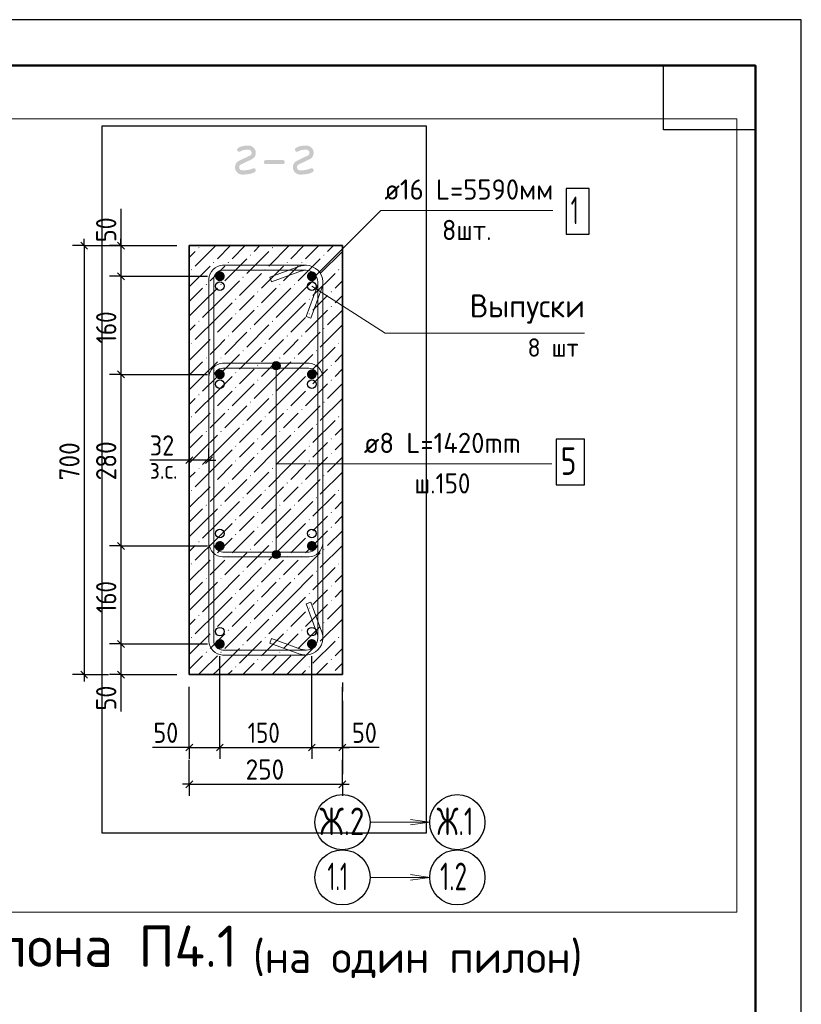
# Model space of a CAD drawing. Header units: millimetres. Extents: x 0 to 50400, y 0 to 35652.
# Tile 10 of 10: x 40195 to 50400, y 22786 to 35640. Entities that reach past the tile are written whole.
import ezdxf

# ---------------------------------------------------------------- set-up
doc = ezdxf.new("R2010")
doc.units = ezdxf.units.MM
doc.linetypes.add('______2', pattern=[324, 240, -84])
doc.linetypes.add('______5', pattern=[1320, 960, -120, 120, -120])
for name, color, linetype, lineweight in [('Standard', 7, 'Continuous', 25), ('ЖБ Пилон', 7, 'Continuous', 35), ('Заголовок чертежа', 7, 'Continuous', 25), ('Позиционная метка диаметр_ шаг', 7, 'Continuous', 13), ('Позиционная метка линия выноска', 7, 'Continuous', 13), ('Размерная линия_ общее', 7, 'Continuous', 13)]:
    doc.layers.add(name, color=color, linetype=linetype, lineweight=lineweight)
for name, color, linetype, true_color in [('Оси', 7, '______5', 0x656565), ('Стена фоновая арматура Х1', 7, '______2', 0xa0a0a0), ('Стена Хомут', 7, '______2', 0xa0a0a0)]:
    doc.layers.add(name, color=color, linetype=linetype, true_color=true_color)
doc.layers.add('Размерная выноска', color=7, linetype='Continuous')
doc.styles.add('ISOCPEUR', font='txt')

msp = doc.modelspace()

# ---------------------------------------------------------------- hatches: boundary and pattern name
at = {"layer": 'ЖБ Пилон', "linetype": 'Continuous', "lineweight": 18, "transparency": 33554687}
for points in [[(42536, 32655), (42528, 32663), (42536, 32671), (42543, 32663)], [(43496, 32655), (43488, 32663), (43496, 32671), (43503, 32663)], [(43208, 32559), (43200, 32567), (43208, 32575), (43215, 32567)], [(44168, 32559), (44160, 32567), (44168, 32575), (44175, 32567)], [(42728, 32463), (42720, 32471), (42728, 32479), (42735, 32471)], [(42920, 32463), (42912, 32471), (42920, 32479), (42927, 32471)], [(43688, 32463), (43680, 32471), (43688, 32479), (43695, 32471)], [(43880, 32463), (43872, 32471), (43880, 32479), (43887, 32471)], [(42440, 32367), (42432, 32375), (42440, 32383), (42447, 32375)], [(43112, 32271), (43104, 32279), (43112, 32287), (43119, 32279)], [(43400, 32367), (43392, 32375), (43400, 32383), (43407, 32375)], [(44072, 32271), (44064, 32279), (44072, 32287), (44079, 32279)], [(44360, 32367), (44352, 32375), (44360, 32383), (44367, 32375)], [(42632, 32175), (42624, 32183), (42632, 32191), (42639, 32183)], [(42824, 32175), (42816, 32183), (42824, 32191), (42831, 32183)], [(43592, 32175), (43584, 32183), (43592, 32191), (43599, 32183)], [(43784, 32175), (43776, 32183), (43784, 32191), (43791, 32183)], [(43304, 32079), (43296, 32087), (43304, 32095), (43311, 32087)], [(44264, 32079), (44256, 32087), (44264, 32095), (44271, 32087)], [(43016, 31983), (43008, 31991), (43016, 31999), (43023, 31991)], [(43304, 31887), (43296, 31895), (43304, 31903), (43311, 31895)], [(43976, 31983), (43968, 31991), (43976, 31999), (43983, 31991)], [(44264, 31887), (44256, 31895), (44264, 31903), (44271, 31895)], [(43016, 31791), (43008, 31799), (43016, 31807), (43023, 31799)], [(43976, 31791), (43968, 31799), (43976, 31807), (43983, 31799)], [(42536, 31695), (42528, 31703), (42536, 31711), (42543, 31703)], [(43496, 31695), (43488, 31703), (43496, 31711), (43503, 31703)], [(42728, 31503), (42720, 31511), (42728, 31519), (42735, 31511)], [(42920, 31503), (42912, 31511), (42920, 31519), (42927, 31511)], [(43208, 31599), (43200, 31607), (43208, 31615), (43215, 31607)], [(43688, 31503), (43680, 31511), (43688, 31519), (43695, 31511)], [(43880, 31503), (43872, 31511), (43880, 31519), (43887, 31511)], [(44168, 31599), (44160, 31607), (44168, 31615), (44175, 31607)], [(42440, 31407), (42432, 31415), (42440, 31423), (42447, 31415)], [(43400, 31407), (43392, 31415), (43400, 31423), (43407, 31415)], [(44360, 31407), (44352, 31415), (44360, 31423), (44367, 31415)], [(43112, 31311), (43104, 31319), (43112, 31327), (43119, 31319)], [(44072, 31311), (44064, 31319), (44072, 31327), (44079, 31319)], [(42632, 31215), (42624, 31223), (42632, 31231), (42639, 31223)], [(42824, 31215), (42816, 31223), (42824, 31231), (42831, 31223)], [(43304, 31119), (43296, 31127), (43304, 31135), (43311, 31127)], [(43592, 31215), (43584, 31223), (43592, 31231), (43599, 31223)], [(43784, 31215), (43776, 31223), (43784, 31231), (43791, 31223)], [(44264, 31119), (44256, 31127), (44264, 31135), (44271, 31127)], [(43016, 31023), (43008, 31031), (43016, 31039), (43023, 31031)], [(43976, 31023), (43968, 31031), (43976, 31039), (43983, 31031)], [(43304, 30927), (43296, 30935), (43304, 30943), (43311, 30935)], [(44264, 30927), (44256, 30935), (44264, 30943), (44271, 30935)], [(42536, 30735), (42528, 30743), (42536, 30751), (42543, 30743)], [(43016, 30831), (43008, 30839), (43016, 30847), (43023, 30839)], [(43496, 30735), (43488, 30743), (43496, 30751), (43503, 30743)], [(43976, 30831), (43968, 30839), (43976, 30847), (43983, 30839)], [(43208, 30639), (43200, 30647), (43208, 30655), (43215, 30647)], [(44168, 30639), (44160, 30647), (44168, 30655), (44175, 30647)], [(42728, 30543), (42720, 30551), (42728, 30559), (42735, 30551)], [(42920, 30543), (42912, 30551), (42920, 30559), (42927, 30551)], [(43688, 30543), (43680, 30551), (43688, 30559), (43695, 30551)], [(43880, 30543), (43872, 30551), (43880, 30559), (43887, 30551)], [(42440, 30447), (42432, 30455), (42440, 30463), (42447, 30455)], [(43112, 30351), (43104, 30359), (43112, 30367), (43119, 30359)], [(43400, 30447), (43392, 30455), (43400, 30463), (43407, 30455)], [(44072, 30351), (44064, 30359), (44072, 30367), (44079, 30359)], [(44360, 30447), (44352, 30455), (44360, 30463), (44367, 30455)], [(42632, 30255), (42624, 30263), (42632, 30271), (42639, 30263)], [(42824, 30255), (42816, 30263), (42824, 30271), (42831, 30263)], [(43592, 30255), (43584, 30263), (43592, 30271), (43599, 30263)], [(43784, 30255), (43776, 30263), (43784, 30271), (43791, 30263)], [(43016, 30063), (43008, 30071), (43016, 30079), (43023, 30071)], [(43304, 30159), (43296, 30167), (43304, 30175), (43311, 30167)], [(43976, 30063), (43968, 30071), (43976, 30079), (43983, 30071)], [(44264, 30159), (44256, 30167), (44264, 30175), (44271, 30167)], [(43304, 29967), (43296, 29975), (43304, 29983), (43311, 29975)], [(44264, 29967), (44256, 29975), (44264, 29983), (44271, 29975)], [(43016, 29871), (43008, 29879), (43016, 29887), (43023, 29879)], [(43976, 29871), (43968, 29879), (43976, 29887), (43983, 29879)], [(42536, 29775), (42528, 29783), (42536, 29791), (42543, 29783)], [(43208, 29679), (43200, 29687), (43208, 29695), (43215, 29687)], [(43496, 29775), (43488, 29783), (43496, 29791), (43503, 29783)], [(44168, 29679), (44160, 29687), (44168, 29695), (44175, 29687)], [(42728, 29583), (42720, 29591), (42728, 29599), (42735, 29591)], [(42920, 29583), (42912, 29591), (42920, 29599), (42927, 29591)], [(43688, 29583), (43680, 29591), (43688, 29599), (43695, 29591)], [(43880, 29583), (43872, 29591), (43880, 29599), (43887, 29591)], [(42440, 29487), (42432, 29495), (42440, 29503), (42447, 29495)], [(43400, 29487), (43392, 29495), (43400, 29503), (43407, 29495)], [(44360, 29487), (44352, 29495), (44360, 29503), (44367, 29495)], [(42632, 29295), (42624, 29303), (42632, 29311), (42639, 29303)], [(42824, 29295), (42816, 29303), (42824, 29311), (42831, 29303)], [(43112, 29391), (43104, 29399), (43112, 29407), (43119, 29399)], [(43592, 29295), (43584, 29303), (43592, 29311), (43599, 29303)], [(43784, 29295), (43776, 29303), (43784, 29311), (43791, 29303)], [(44072, 29391), (44064, 29399), (44072, 29407), (44079, 29399)], [(43304, 29199), (43296, 29207), (43304, 29215), (43311, 29207)], [(44264, 29199), (44256, 29207), (44264, 29215), (44271, 29207)], [(43016, 29103), (43008, 29111), (43016, 29119), (43023, 29111)], [(43976, 29103), (43968, 29111), (43976, 29119), (43983, 29111)], [(43016, 28911), (43008, 28919), (43016, 28927), (43023, 28919)], [(43304, 29007), (43296, 29015), (43304, 29023), (43311, 29015)], [(43976, 28911), (43968, 28919), (43976, 28927), (43983, 28919)], [(44264, 29007), (44256, 29015), (44264, 29023), (44271, 29015)], [(42536, 28815), (42528, 28823), (42536, 28831), (42543, 28823)], [(43496, 28815), (43488, 28823), (43496, 28831), (43503, 28823)], [(43208, 28719), (43200, 28727), (43208, 28735), (43215, 28727)], [(44168, 28719), (44160, 28727), (44168, 28735), (44175, 28727)], [(42440, 28527), (42432, 28535), (42440, 28543), (42447, 28535)], [(42728, 28623), (42720, 28631), (42728, 28639), (42735, 28631)], [(42920, 28623), (42912, 28631), (42920, 28639), (42927, 28631)], [(43400, 28527), (43392, 28535), (43400, 28543), (43407, 28535)], [(43688, 28623), (43680, 28631), (43688, 28639), (43695, 28631)], [(43880, 28623), (43872, 28631), (43880, 28639), (43887, 28631)], [(44360, 28527), (44352, 28535), (44360, 28543), (44367, 28535)], [(43112, 28431), (43104, 28439), (43112, 28447), (43119, 28439)], [(44072, 28431), (44064, 28439), (44072, 28447), (44079, 28439)], [(42632, 28335), (42624, 28343), (42632, 28351), (42639, 28343)], [(42824, 28335), (42816, 28343), (42824, 28351), (42831, 28343)], [(43592, 28335), (43584, 28343), (43592, 28351), (43599, 28343)], [(43784, 28335), (43776, 28343), (43784, 28351), (43791, 28343)], [(43016, 28143), (43008, 28151), (43016, 28159), (43023, 28151)], [(43304, 28239), (43296, 28247), (43304, 28255), (43311, 28247)], [(43976, 28143), (43968, 28151), (43976, 28159), (43983, 28151)], [(44264, 28239), (44256, 28247), (44264, 28255), (44271, 28247)], [(43304, 28047), (43296, 28055), (43304, 28063), (43311, 28055)], [(44264, 28047), (44256, 28055), (44264, 28063), (44271, 28055)], [(43016, 27951), (43008, 27959), (43016, 27967), (43023, 27959)], [(43976, 27951), (43968, 27959), (43976, 27967), (43983, 27959)], [(42536, 27855), (42528, 27863), (42536, 27871), (42543, 27863)], [(43208, 27759), (43200, 27767), (43208, 27775), (43215, 27767)], [(43496, 27855), (43488, 27863), (43496, 27871), (43503, 27863)], [(44168, 27759), (44160, 27767), (44168, 27775), (44175, 27767)], [(42728, 27663), (42720, 27671), (42728, 27679), (42735, 27671)], [(42920, 27663), (42912, 27671), (42920, 27679), (42927, 27671)], [(43688, 27663), (43680, 27671), (43688, 27679), (43695, 27671)], [(43880, 27663), (43872, 27671), (43880, 27679), (43887, 27671)], [(42440, 27567), (42432, 27575), (42440, 27583), (42447, 27575)], [(43400, 27567), (43392, 27575), (43400, 27583), (43407, 27575)], [(44360, 27567), (44352, 27575), (44360, 27583), (44367, 27575)], [(42632, 27375), (42624, 27383), (42632, 27391), (42639, 27383)], [(42824, 27375), (42816, 27383), (42824, 27391), (42831, 27383)], [(43112, 27471), (43104, 27479), (43112, 27487), (43119, 27479)], [(43592, 27375), (43584, 27383), (43592, 27391), (43599, 27383)], [(43784, 27375), (43776, 27383), (43784, 27391), (43791, 27383)], [(44072, 27471), (44064, 27479), (44072, 27487), (44079, 27479)], [(43304, 27279), (43296, 27287), (43304, 27295), (43311, 27287)], [(44264, 27279), (44256, 27287), (44264, 27295), (44271, 27287)], [(43016, 27183), (43008, 27191), (43016, 27199), (43023, 27191)], [(43976, 27183), (43968, 27191), (43976, 27199), (43983, 27191)], [(43300, 27090), (43296, 27095), (43304, 27103), (43311, 27095), (43307, 27090)], [(44260, 27090), (44256, 27095), (44264, 27103), (44271, 27095), (44267, 27090)]]:
    msp.add_hatch(color=7, dxfattribs=at).paths.add_polyline_path(points, flags=16)
at = {"layer": 'Заголовок чертежа', "linetype": 'Continuous', "lineweight": 50, "transparency": 33554687}
for points in [[(43250, 33700), (43254, 33700), (43256, 33700), (43259, 33699), (43262, 33698), (43264, 33698), (43267, 33696), (43269, 33695), (43270, 33693), (43272, 33692), (43273, 33690), (43275, 33687), (43275, 33685), (43276, 33682), (43277, 33679), (43277, 33676), (43277, 33673), (43277, 33669), (43276, 33666), (43275, 33662), (43273, 33659), (43271, 33656), (43269, 33654), (43266, 33651), (43262, 33649), (43256, 33645), (43248, 33642), (43241, 33639), (43232, 33636), (43224, 33633), (43215, 33631), (43206, 33628), (43196, 33626), (43186, 33625), (43175, 33623), (43164, 33622), (43152, 33621), (43141, 33620), (43128, 33619), (43115, 33619), (43102, 33619), (43092, 33619), (43083, 33621), (43074, 33622), (43065, 33626), (43057, 33629), (43049, 33634), (43042, 33640), (43035, 33647), (43028, 33653), (43023, 33661), (43018, 33669), (43014, 33677), (43011, 33685), (43009, 33694), (43007, 33704), (43007, 33713), (43007, 33721), (43008, 33728), (43009, 33735), (43011, 33741), (43012, 33747), (43015, 33753), (43017, 33759), (43021, 33764), (43024, 33770), (43028, 33774), (43033, 33779), (43038, 33784), (43043, 33788), (43049, 33792), (43054, 33795), (43061, 33799), (43201, 33866), (43207, 33869), (43211, 33872), (43215, 33876), (43218, 33880), (43220, 33885), (43222, 33890), (43223, 33896), (43223, 33902), (43223, 33906), (43222, 33910), (43222, 33914), (43220, 33918), (43219, 33921), (43216, 33924), (43214, 33928), (43211, 33931), (43208, 33934), (43205, 33936), (43202, 33938), (43198, 33940), (43195, 33941), (43191, 33942), (43187, 33943), (43183, 33943), (43171, 33943), (43161, 33942), (43151, 33942), (43142, 33941), (43134, 33940), (43127, 33939), (43120, 33938), (43114, 33937), (43110, 33936), (43105, 33934), (43100, 33932), (43095, 33930), (43090, 33928), (43085, 33925), (43079, 33922), (43074, 33919), (43071, 33917), (43068, 33916), (43065, 33916), (43061, 33916), (43059, 33916), (43056, 33916), (43054, 33917), (43051, 33918), (43049, 33919), (43047, 33920), (43044, 33922), (43042, 33924), (43040, 33926), (43039, 33928), (43037, 33930), (43036, 33933), (43035, 33935), (43035, 33937), (43034, 33940), (43034, 33943), (43034, 33946), (43035, 33950), (43036, 33953), (43038, 33956), (43040, 33959), (43042, 33961), (43045, 33964), (43049, 33966), (43054, 33970), (43061, 33973), (43068, 33977), (43075, 33980), (43082, 33982), (43090, 33985), (43097, 33987), (43106, 33989), (43114, 33991), (43123, 33992), (43132, 33994), (43142, 33995), (43151, 33996), (43162, 33996), (43172, 33997), (43183, 33997), (43192, 33997), (43202, 33995), (43211, 33993), (43219, 33990), (43227, 33986), (43235, 33981), (43243, 33976), (43250, 33969), (43256, 33962), (43262, 33955), (43267, 33947), (43270, 33939), (43274, 33930), (43275, 33921), (43277, 33912), (43277, 33902), (43277, 33895), (43276, 33888), (43275, 33881), (43274, 33875), (43272, 33868), (43269, 33862), (43267, 33857), (43264, 33851), (43260, 33846), (43256, 33841), (43252, 33836), (43247, 33832), (43241, 33828), (43235, 33824), (43230, 33820), (43223, 33817), (43084, 33750), (43078, 33748), (43074, 33744), (43070, 33740), (43067, 33736), (43064, 33731), (43063, 33725), (43061, 33720), (43061, 33714), (43061, 33709), (43062, 33705), (43063, 33702), (43064, 33698), (43066, 33694), (43068, 33691), (43070, 33688), (43073, 33685), (43076, 33682), (43079, 33680), (43083, 33677), (43086, 33676), (43090, 33675), (43094, 33674), (43097, 33673), (43102, 33673), (43121, 33673), (43140, 33675), (43158, 33676), (43176, 33679), (43193, 33682), (43209, 33687), (43225, 33692), (43240, 33698), (43242, 33699), (43245, 33700), (43247, 33700)], [(44006, 33700), (44009, 33700), (44012, 33700), (44015, 33699), (44017, 33698), (44020, 33698), (44022, 33696), (44024, 33695), (44026, 33693), (44027, 33692), (44029, 33690), (44030, 33687), (44031, 33685), (44032, 33682), (44032, 33679), (44033, 33676), (44033, 33673), (44033, 33669), (44032, 33666), (44031, 33662), (44029, 33659), (44027, 33656), (44024, 33654), (44021, 33651), (44017, 33649), (44011, 33645), (44004, 33642), (43996, 33639), (43988, 33636), (43980, 33633), (43971, 33631), (43961, 33628), (43951, 33626), (43941, 33625), (43930, 33623), (43920, 33622), (43908, 33621), (43896, 33620), (43883, 33619), (43871, 33619), (43857, 33619), (43847, 33619), (43838, 33621), (43829, 33622), (43821, 33626), (43812, 33629), (43805, 33634), (43797, 33640), (43790, 33647), (43783, 33653), (43778, 33661), (43773, 33669), (43770, 33677), (43766, 33685), (43764, 33694), (43763, 33704), (43763, 33713), (43763, 33721), (43763, 33728), (43764, 33735), (43766, 33741), (43768, 33747), (43770, 33753), (43773, 33759), (43776, 33764), (43779, 33770), (43784, 33774), (43788, 33779), (43793, 33784), (43798, 33788), (43804, 33792), (43810, 33795), (43817, 33799), (43956, 33866), (43962, 33869), (43966, 33872), (43970, 33876), (43973, 33880), (43976, 33885), (43977, 33890), (43979, 33896), (43979, 33902), (43979, 33906), (43978, 33910), (43977, 33914), (43976, 33918), (43974, 33921), (43972, 33924), (43970, 33928), (43967, 33931), (43964, 33934), (43960, 33936), (43957, 33938), (43954, 33940), (43950, 33941), (43946, 33942), (43942, 33943), (43938, 33943), (43926, 33943), (43916, 33942), (43906, 33942), (43898, 33941), (43889, 33940), (43882, 33939), (43875, 33938), (43870, 33937), (43865, 33936), (43860, 33934), (43856, 33932), (43850, 33930), (43845, 33928), (43840, 33925), (43835, 33922), (43829, 33919), (43827, 33917), (43823, 33916), (43820, 33916), (43817, 33916), (43814, 33916), (43811, 33916), (43809, 33917), (43807, 33918), (43804, 33919), (43802, 33920), (43800, 33922), (43798, 33924), (43796, 33926), (43794, 33928), (43793, 33930), (43792, 33933), (43791, 33935), (43790, 33937), (43790, 33940), (43790, 33943), (43790, 33946), (43790, 33950), (43791, 33953), (43793, 33956), (43795, 33959), (43798, 33961), (43800, 33964), (43804, 33966), (43810, 33970), (43816, 33973), (43823, 33977), (43830, 33980), (43837, 33982), (43845, 33985), (43853, 33987), (43861, 33989), (43870, 33991), (43879, 33992), (43888, 33994), (43897, 33995), (43907, 33996), (43917, 33996), (43927, 33997), (43938, 33997), (43948, 33997), (43957, 33995), (43966, 33993), (43974, 33990), (43983, 33986), (43990, 33981), (43998, 33976), (44005, 33969), (44012, 33962), (44017, 33955), (44022, 33947), (44026, 33939), (44029, 33930), (44031, 33921), (44033, 33912), (44033, 33902), (44033, 33895), (44032, 33888), (44031, 33881), (44029, 33875), (44027, 33868), (44025, 33862), (44022, 33857), (44019, 33851), (44016, 33846), (44011, 33841), (44007, 33836), (44002, 33832), (43997, 33828), (43991, 33824), (43985, 33820), (43978, 33817), (43839, 33750), (43834, 33748), (43829, 33744), (43825, 33740), (43822, 33736), (43819, 33731), (43818, 33725), (43817, 33720), (43817, 33714), (43817, 33709), (43817, 33705), (43818, 33702), (43820, 33698), (43821, 33694), (43823, 33691), (43825, 33688), (43828, 33685), (43831, 33682), (43835, 33680), (43838, 33677), (43842, 33676), (43845, 33675), (43849, 33674), (43853, 33673), (43857, 33673), (43877, 33673), (43895, 33675), (43914, 33676), (43931, 33679), (43948, 33682), (43964, 33687), (43980, 33692), (43995, 33698), (43998, 33699), (44000, 33700), (44003, 33700)], [(43628, 33754), (43412, 33754), (43409, 33754), (43406, 33754), (43403, 33755), (43400, 33755), (43398, 33756), (43395, 33758), (43393, 33759), (43392, 33760), (43390, 33762), (43389, 33764), (43387, 33766), (43387, 33769), (43386, 33771), (43385, 33774), (43385, 33777), (43385, 33781), (43385, 33784), (43385, 33787), (43386, 33790), (43387, 33793), (43387, 33795), (43389, 33797), (43390, 33799), (43392, 33801), (43393, 33803), (43395, 33804), (43398, 33805), (43400, 33806), (43403, 33807), (43406, 33807), (43409, 33808), (43412, 33808), (43628, 33808), (43631, 33808), (43634, 33807), (43637, 33807), (43640, 33806), (43642, 33805), (43644, 33804), (43646, 33803), (43648, 33801), (43650, 33799), (43651, 33797), (43652, 33795), (43653, 33793), (43654, 33790), (43654, 33787), (43655, 33784), (43655, 33781), (43655, 33777), (43654, 33774), (43654, 33771), (43653, 33769), (43652, 33766), (43651, 33764), (43650, 33762), (43648, 33760), (43646, 33759), (43644, 33758), (43642, 33756), (43640, 33755), (43637, 33755), (43634, 33754), (43631, 33754)]]:
    msp.add_hatch(color=7, dxfattribs=at).paths.add_polyline_path(points, flags=16)
at = {"layer": 'Позиционная метка линия выноска', "linetype": 'Continuous', "lineweight": 13, "transparency": 33554687}
for points in [[(43592, 31149), (43499, 31149), (43491, 31122)], [(43592, 31149), (43491, 31122), (43599, 31122)], [(43599, 31122), (43491, 31122), (43499, 31095)], [(43572, 31169), (43518, 31169), (43499, 31149)], [(43572, 31169), (43499, 31149), (43592, 31149)], [(43599, 31122), (43499, 31095), (43592, 31095)], [(43518, 31169), (43572, 31169), (43545, 31176)], [(43592, 31095), (43499, 31095), (43518, 31076)], [(43592, 31095), (43518, 31076), (43572, 31076)], [(43572, 31076), (43518, 31076), (43545, 31068)], [(43491, 28658), (43599, 28658), (43592, 28685)], [(43491, 28658), (43592, 28685), (43499, 28685)], [(43499, 28685), (43592, 28685), (43572, 28705)], [(43499, 28685), (43572, 28705), (43518, 28705)], [(43518, 28705), (43572, 28705), (43545, 28712)], [(43499, 28631), (43599, 28658), (43491, 28658)], [(43499, 28631), (43592, 28631), (43599, 28658)], [(43518, 28612), (43592, 28631), (43499, 28631)], [(43518, 28612), (43572, 28612), (43592, 28631)], [(43572, 28612), (43518, 28612), (43545, 28604)]]:
    msp.add_hatch(color=7, dxfattribs=at).paths.add_polyline_path(points)
at = {"layer": 'Стена фоновая арматура Х1', "linetype": 'Continuous', "lineweight": 18, "transparency": 33554687}
for points in [[(42873, 32290), (42868, 32315), (42855, 32336), (42834, 32349), (42809, 32354), (42785, 32349), (42764, 32336), (42750, 32315), (42745, 32290), (42750, 32266), (42764, 32245), (42785, 32231), (42809, 32226), (42834, 32231), (42855, 32245), (42868, 32266)], [(44073, 32290), (44068, 32315), (44055, 32336), (44034, 32349), (44009, 32354), (43985, 32349), (43964, 32336), (43950, 32315), (43945, 32290), (43950, 32266), (43964, 32245), (43985, 32231), (44009, 32226), (44034, 32231), (44055, 32245), (44068, 32266)], [(42873, 31010), (42868, 31035), (42855, 31056), (42834, 31069), (42809, 31074), (42785, 31069), (42764, 31056), (42750, 31035), (42745, 31010), (42750, 30986), (42764, 30965), (42785, 30951), (42809, 30946), (42834, 30951), (42855, 30965), (42868, 30986)], [(44073, 31010), (44068, 31035), (44055, 31056), (44034, 31069), (44009, 31074), (43985, 31069), (43964, 31056), (43950, 31035), (43945, 31010), (43950, 30986), (43964, 30965), (43985, 30951), (44009, 30946), (44034, 30951), (44055, 30965), (44068, 30986)], [(42873, 28770), (42868, 28795), (42855, 28816), (42834, 28829), (42809, 28834), (42785, 28829), (42764, 28816), (42750, 28795), (42745, 28770), (42750, 28746), (42764, 28725), (42785, 28711), (42809, 28706), (42834, 28711), (42855, 28725), (42868, 28746)], [(44073, 28770), (44068, 28795), (44055, 28816), (44034, 28829), (44009, 28834), (43985, 28829), (43964, 28816), (43950, 28795), (43945, 28770), (43950, 28746), (43964, 28725), (43985, 28711), (44009, 28706), (44034, 28711), (44055, 28725), (44068, 28746)], [(42873, 27490), (42868, 27515), (42855, 27536), (42834, 27549), (42809, 27554), (42785, 27549), (42764, 27536), (42750, 27515), (42745, 27490), (42750, 27466), (42764, 27445), (42785, 27431), (42809, 27426), (42834, 27431), (42855, 27445), (42868, 27466)], [(44073, 27490), (44068, 27515), (44055, 27536), (44034, 27549), (44009, 27554), (43985, 27549), (43964, 27536), (43950, 27515), (43945, 27490), (43950, 27466), (43964, 27445), (43985, 27431), (44009, 27426), (44034, 27431), (44055, 27445), (44068, 27466)]]:
    msp.add_hatch(color=7, dxfattribs=at).paths.add_polyline_path(points)

# ---------------------------------------------------------------- linework, layer by layer
at = {"layer": 'Standard', "color": 7, "linetype": 'Continuous', "lineweight": 35, "transparency": 33554687}
for p, q in [((49800, 33120), (49800, 24600)), ((49800, 32640), (49800, 24120))]:
    msp.add_line(p, q, dxfattribs=at)
at = {"layer": 'Standard', "color": 7, "linetype": 'Continuous', "lineweight": -3, "transparency": 33554687}
for p, q in [((41037, 32690), (41037, 32780)), ((41517, 32690), (41517, 32780)), ((41037, 32690), (40887, 32690)), ((41037, 32690), (41187, 32690)), ((41037, 32690), (42249, 32690)), ((41517, 32690), (41367, 32690)), ((41517, 32690), (41667, 32690)), ((41517, 32690), (42249, 32690)), ((41517, 32290), (41367, 32290)), ((41517, 32290), (41667, 32290)), ((41517, 32290), (42649, 32290)), ((41517, 32290), (41517, 31010)), ((41517, 31010), (41367, 31010)), ((41517, 31010), (41667, 31010)), ((41517, 31010), (42649, 31010)), ((41517, 31010), (41517, 28770)), ((42409, 29890), (42409, 30040)), ((42666, 29890), (42666, 30040)), ((42409, 29890), (42319, 29890)), ((42409, 29890), (42409, 29740)), ((42666, 29890), (42409, 29890)), ((42666, 29890), (42666, 29740)), ((42666, 29890), (42756, 29890)), ((41517, 28770), (41367, 28770)), ((41517, 28770), (41667, 28770)), ((41517, 28770), (42649, 28770)), ((41517, 28770), (41517, 27490)), ((41517, 27490), (41367, 27490)), ((41517, 27490), (41667, 27490)), ((41517, 27490), (42649, 27490)), ((41517, 27490), (41517, 27090)), ((41037, 27090), (40887, 27090)), ((41037, 27090), (41187, 27090)), ((41037, 27090), (41357, 27090)), ((41037, 27090), (41037, 27000)), ((41517, 27090), (41367, 27090)), ((41517, 27090), (41667, 27090)), ((41517, 27090), (42249, 27090)), ((41517, 27090), (41517, 27000)), ((42409, 26139), (42409, 26289)), ((42809, 26139), (42809, 26289)), ((44009, 26139), (44009, 26289)), ((44409, 26139), (44409, 26289)), ((42409, 26139), (42319, 26139)), ((42409, 26139), (42409, 25989)), ((42409, 26139), (42809, 26139)), ((42809, 26139), (42809, 25989)), ((42809, 26139), (44009, 26139)), ((44009, 26139), (44009, 25989)), ((44009, 26139), (44409, 26139)), ((44409, 26139), (44409, 25989)), ((44409, 26139), (44499, 26139)), ((42409, 25659), (42409, 25979)), ((44409, 25659), (44409, 25979)), ((42409, 25659), (42409, 25809)), ((44409, 25659), (44409, 25809)), ((42409, 25659), (42319, 25659)), ((42409, 25659), (42409, 25509)), ((42409, 25659), (44409, 25659)), ((44409, 25659), (44409, 25509)), ((44409, 25659), (44499, 25659))]:
    msp.add_line(p, q, dxfattribs=at)
at = {"layer": 'Standard', "color": 7, "linetype": 'Continuous', "lineweight": 25, "transparency": 33554687}
for p, q in [((40992, 32735), (41082, 32645)), ((41472, 32735), (41562, 32645)), ((41472, 32335), (41562, 32245)), ((41472, 31055), (41562, 30965)), ((42454, 29935), (42364, 29845)), ((42711, 29935), (42621, 29845)), ((41472, 28815), (41562, 28725)), ((41472, 27535), (41562, 27445)), ((40992, 27135), (41082, 27045)), ((41472, 27135), (41562, 27045)), ((42364, 26094), (42454, 26184)), ((42764, 26094), (42854, 26184)), ((43964, 26094), (44054, 26184)), ((44364, 26094), (44454, 26184)), ((42364, 25614), (42454, 25704)), ((44364, 25614), (44454, 25704))]:
    msp.add_line(p, q, dxfattribs=at)
at = {"layer": 'Standard', "color": 7, "linetype": 'Continuous', "lineweight": 50, "transparency": 33554687}
msp.add_line((49800, 32520), (49800, 27840), dxfattribs=at)
at = {"layer": 'Standard', "color": 7, "linetype": 'Continuous', "lineweight": 25, "transparency": 33554687}
for points in [[(0, 0), (50400, 0), (50400, 35640), (0, 35640), (0, 0)], [(49800, 35040), (49800, 34200), (48600, 34200), (48600, 35040), (49800, 35040)]]:
    msp.add_lwpolyline(points, close=True, dxfattribs=at)
at = {"layer": 'Standard', "color": 7, "linetype": 'Continuous', "lineweight": 13, "transparency": 33554687}
for points in [[(50400, 35640), (0, 35640), (0, 0), (50400, 0), (50400, 35640)], [(50400, 35640), (0, 35640), (0, 0), (50400, 0), (50400, 35640)], [(49560, 34347), (38308, 34347), (38308, 23990), (49560, 23990), (49560, 34347)], [(44009, 32162), (44968, 31546), (47571, 31546)]]:
    msp.add_lwpolyline(points, dxfattribs=at)
at = {"layer": 'Standard', "color": 7, "linetype": 'Continuous', "lineweight": 50, "transparency": 33554687}
msp.add_lwpolyline([(2400, 35040), (49800, 35040), (49800, 600), (2400, 600), (2400, 35040)], close=True, dxfattribs=at)
at = {"layer": 'Standard', "color": 254, "linetype": 'Continuous', "lineweight": -3, "true_color": 0xc4c4ff, "transparency": 33554687}
msp.add_lwpolyline([(45508, 25026), (45508, 34252), (41268, 34252), (41268, 25026), (45508, 25026)], dxfattribs=at)
at = {"layer": 'Standard', "color": 7, "linetype": 'Continuous', "lineweight": -3, "transparency": 33554687}
for points in [[(41037, 32690), (41037, 29521), (41037, 29521), (41037, 27090)], [(41517, 32690), (41517, 32613), (41517, 32613), (41517, 32290)], [(42809, 26139), (42809, 26160), (42809, 26160), (42809, 26160), (42809, 26160), (42809, 27130), (42809, 27130), (42809, 27330)], [(44009, 26139), (44009, 26160), (44009, 26160), (44009, 27330)], [(42409, 26139), (42409, 26160), (42409, 26160), (42409, 26160), (42409, 26160), (42409, 26703), (42409, 26703), (42409, 26930)], [(44409, 26139), (44409, 26160), (44409, 26160), (44409, 26930)]]:
    msp.add_lwpolyline(points, dxfattribs=at)
at = {"layer": 'ЖБ Пилон', "color": 7, "linetype": 'Continuous', "lineweight": 35, "transparency": 33554687}
for p, q in [((42409, 32690), (42409, 27090)), ((44409, 32690), (42409, 32690)), ((44409, 27090), (44409, 32690)), ((42409, 27090), (44409, 27090))]:
    msp.add_line(p, q, dxfattribs=at)
at = {"layer": 'ЖБ Пилон', "color": 9, "linetype": 'Continuous', "lineweight": 18, "true_color": 0xc7c7c7, "transparency": 33554687}
for p, q in [((42755, 32690), (42488, 32423)), ((42776, 32519), (42947, 32690)), ((42968, 32519), (43139, 32690)), ((43331, 32690), (43256, 32615)), ((43715, 32690), (43448, 32423)), ((43736, 32519), (43907, 32690)), ((43928, 32519), (44099, 32690)), ((44291, 32690), (44216, 32615)), ((42409, 32537), (42488, 32615)), ((43160, 32327), (43448, 32615)), ((44120, 32327), (44408, 32615)), ((42409, 32153), (42680, 32423)), ((42872, 32423), (42776, 32327)), ((42872, 32231), (43160, 32519)), ((43352, 32135), (43640, 32423)), ((43832, 32423), (43736, 32327)), ((43832, 32231), (44120, 32519)), ((44409, 32425), (44408, 32423)), ((42776, 32327), (42680, 32231)), ((43064, 32039), (43352, 32327)), ((43736, 32327), (43640, 32231)), ((44024, 32039), (44312, 32327)), ((42409, 31961), (42584, 32135)), ((42584, 31943), (42776, 32135)), ((42776, 31943), (43064, 32231)), ((43352, 31943), (43544, 32135)), ((43544, 31943), (43736, 32135)), ((43736, 31943), (44024, 32231)), ((44312, 32135), (44409, 32233)), ((43256, 32039), (43160, 31943)), ((44216, 32039), (44120, 31943)), ((44312, 31943), (44409, 32041)), ((42584, 31943), (42409, 31769)), ((42584, 31751), (42776, 31943)), ((42776, 31751), (42968, 31943)), ((43160, 31943), (43064, 31847)), ((43544, 31943), (43256, 31655)), ((43544, 31751), (43736, 31943)), ((43736, 31751), (43928, 31943)), ((44120, 31943), (44024, 31847)), ((42776, 31751), (42488, 31463)), ((42776, 31559), (42968, 31751)), ((42968, 31559), (43256, 31847)), ((43736, 31751), (43448, 31463)), ((43736, 31559), (43928, 31751)), ((43928, 31559), (44216, 31847)), ((44409, 31849), (44216, 31655)), ((42409, 31577), (42488, 31655)), ((43160, 31367), (43448, 31655)), ((44120, 31367), (44408, 31655)), ((42872, 31271), (43160, 31559)), ((43832, 31271), (44120, 31559)), ((42409, 31193), (42680, 31463)), ((42776, 31367), (42680, 31271)), ((42872, 31463), (42776, 31367)), ((43064, 31079), (43352, 31367)), ((43352, 31175), (43640, 31463)), ((43736, 31367), (43640, 31271)), ((43832, 31463), (43736, 31367)), ((44024, 31079), (44312, 31367)), ((44409, 31465), (44408, 31463)), ((42776, 30983), (43064, 31271)), ((43736, 30983), (44024, 31271)), ((44312, 31175), (44409, 31273)), ((42409, 31001), (42584, 31175)), ((42584, 30983), (42776, 31175)), ((43352, 30983), (43544, 31175)), ((43544, 30983), (43736, 31175)), ((42584, 30983), (42409, 30809)), ((42584, 30791), (42776, 30983)), ((42776, 30791), (42968, 30983)), ((43160, 30983), (43064, 30887)), ((43256, 31079), (43160, 30983)), ((43544, 30983), (43256, 30695)), ((43544, 30791), (43736, 30983)), ((43736, 30791), (43928, 30983)), ((44120, 30983), (44024, 30887)), ((44216, 31079), (44120, 30983)), ((44312, 30983), (44409, 31081)), ((42968, 30599), (43256, 30887)), ((43928, 30599), (44216, 30887)), ((44409, 30889), (44216, 30695)), ((42776, 30791), (42488, 30503)), ((42776, 30599), (42968, 30791)), ((43736, 30791), (43448, 30503)), ((43736, 30599), (43928, 30791)), ((42409, 30617), (42488, 30695)), ((42872, 30311), (43160, 30599)), ((43160, 30407), (43448, 30695)), ((43832, 30311), (44120, 30599)), ((44120, 30407), (44408, 30695)), ((42409, 30233), (42680, 30503)), ((42872, 30503), (42776, 30407)), ((43352, 30215), (43640, 30503)), ((43832, 30503), (43736, 30407)), ((44409, 30505), (44408, 30503)), ((42776, 30407), (42680, 30311)), ((43064, 30119), (43352, 30407)), ((43736, 30407), (43640, 30311)), ((44024, 30119), (44312, 30407)), ((42409, 30041), (42584, 30215)), ((42584, 30023), (42776, 30215)), ((42776, 30023), (43064, 30311)), ((43352, 30023), (43544, 30215)), ((43544, 30023), (43736, 30215)), ((43736, 30023), (44024, 30311)), ((44312, 30215), (44409, 30313)), ((43256, 30119), (43160, 30023)), ((44216, 30119), (44120, 30023)), ((44312, 30023), (44409, 30121)), ((42584, 30023), (42409, 29849)), ((42584, 29831), (42776, 30023)), ((42776, 29831), (42968, 30023)), ((43160, 30023), (43064, 29927)), ((43544, 30023), (43256, 29735)), ((43544, 29831), (43736, 30023)), ((43736, 29831), (43928, 30023)), ((44120, 30023), (44024, 29927)), ((42776, 29831), (42488, 29543)), ((42776, 29639), (42968, 29831)), ((42968, 29639), (43256, 29927)), ((43736, 29831), (43448, 29543)), ((43736, 29639), (43928, 29831)), ((43928, 29639), (44216, 29927)), ((44409, 29929), (44216, 29735)), ((42409, 29657), (42488, 29735)), ((43160, 29447), (43448, 29735)), ((44120, 29447), (44408, 29735)), ((42872, 29351), (43160, 29639)), ((43832, 29351), (44120, 29639)), ((42409, 29273), (42680, 29543)), ((42776, 29447), (42680, 29351)), ((42872, 29543), (42776, 29447)), ((43064, 29159), (43352, 29447)), ((43352, 29255), (43640, 29543)), ((43736, 29447), (43640, 29351)), ((43832, 29543), (43736, 29447)), ((44024, 29159), (44312, 29447)), ((44409, 29545), (44408, 29543)), ((42776, 29063), (43064, 29351)), ((43736, 29063), (44024, 29351)), ((44312, 29255), (44409, 29353)), ((42409, 29081), (42584, 29255)), ((42584, 29063), (42776, 29255)), ((43352, 29063), (43544, 29255)), ((43544, 29063), (43736, 29255)), ((42584, 29063), (42409, 28889)), ((42584, 28871), (42776, 29063)), ((42776, 28871), (42968, 29063)), ((43160, 29063), (43064, 28967)), ((43256, 29159), (43160, 29063)), ((43544, 29063), (43256, 28775)), ((43544, 28871), (43736, 29063)), ((43736, 28871), (43928, 29063)), ((44120, 29063), (44024, 28967)), ((44216, 29159), (44120, 29063)), ((44312, 29063), (44409, 29161)), ((42968, 28679), (43256, 28967)), ((43928, 28679), (44216, 28967)), ((44409, 28969), (44216, 28775)), ((42776, 28871), (42488, 28583)), ((42776, 28679), (42968, 28871)), ((43736, 28871), (43448, 28583)), ((43736, 28679), (43928, 28871)), ((42409, 28697), (42488, 28775)), ((42872, 28391), (43160, 28679)), ((43160, 28487), (43448, 28775)), ((43832, 28391), (44120, 28679)), ((44120, 28487), (44408, 28775)), ((42409, 28313), (42680, 28583)), ((42872, 28583), (42776, 28487)), ((43352, 28295), (43640, 28583)), ((43832, 28583), (43736, 28487)), ((44409, 28585), (44408, 28583)), ((42776, 28487), (42680, 28391)), ((43064, 28199), (43352, 28487)), ((43736, 28487), (43640, 28391)), ((44024, 28199), (44312, 28487)), ((42409, 28121), (42584, 28295)), ((42584, 28103), (42776, 28295)), ((42776, 28103), (43064, 28391)), ((43352, 28103), (43544, 28295)), ((43544, 28103), (43736, 28295)), ((43736, 28103), (44024, 28391)), ((44312, 28295), (44409, 28393)), ((43256, 28199), (43160, 28103)), ((44216, 28199), (44120, 28103)), ((44312, 28103), (44409, 28201)), ((42584, 28103), (42409, 27929)), ((42584, 27911), (42776, 28103)), ((42776, 27911), (42968, 28103)), ((43160, 28103), (43064, 28007)), ((43544, 28103), (43256, 27815)), ((43544, 27911), (43736, 28103)), ((43736, 27911), (43928, 28103)), ((44120, 28103), (44024, 28007)), ((42776, 27911), (42488, 27623)), ((42776, 27719), (42968, 27911)), ((42968, 27719), (43256, 28007)), ((43736, 27911), (43448, 27623)), ((43736, 27719), (43928, 27911)), ((43928, 27719), (44216, 28007)), ((44409, 28009), (44216, 27815)), ((42409, 27737), (42488, 27815)), ((43160, 27527), (43448, 27815)), ((44120, 27527), (44408, 27815)), ((42872, 27431), (43160, 27719)), ((43832, 27431), (44120, 27719)), ((42409, 27353), (42680, 27623)), ((42776, 27527), (42680, 27431)), ((42872, 27623), (42776, 27527)), ((43064, 27239), (43352, 27527)), ((43352, 27335), (43640, 27623)), ((43736, 27527), (43640, 27431)), ((43832, 27623), (43736, 27527)), ((44024, 27239), (44312, 27527)), ((44409, 27625), (44408, 27623)), ((42776, 27143), (43064, 27431)), ((43736, 27143), (44024, 27431)), ((44312, 27335), (44409, 27433)), ((42409, 27161), (42584, 27335)), ((42584, 27143), (42776, 27335)), ((43352, 27143), (43544, 27335)), ((43544, 27143), (43736, 27335)), ((42584, 27143), (42531, 27090)), ((42723, 27090), (42776, 27143)), ((42915, 27090), (42968, 27143)), ((43160, 27143), (43107, 27090)), ((43256, 27239), (43160, 27143)), ((43544, 27143), (43491, 27090)), ((43683, 27090), (43736, 27143)), ((43875, 27090), (43928, 27143)), ((44120, 27143), (44067, 27090)), ((44216, 27239), (44120, 27143)), ((44312, 27143), (44409, 27241))]:
    msp.add_line(p, q, dxfattribs=at)
at = {"layer": 'Оси', "color": 8, "linetype": '______5', "lineweight": -3, "transparency": 33554687}
msp.add_line((44409, 28069), (44409, 25523), dxfattribs=at)
at = {"layer": 'Оси', "color": 7, "linetype": 'Continuous', "lineweight": -3, "transparency": 33554687}
for centre in [(44409, 25163), (45909, 25163), (44409, 24443), (45909, 24443)]:
    msp.add_circle(centre, 360, dxfattribs=at)
at = {"layer": 'Позиционная метка линия выноска', "color": 7, "linetype": 'Continuous', "lineweight": 13, "transparency": 33554687}
for p, q in [((44061, 32301), (44909, 33150)), ((44909, 33150), (47154, 33150)), ((43491, 31122), (43491, 31122)), ((43545, 31176), (43545, 31176)), ((43599, 31122), (43599, 31122)), ((43545, 31068), (43545, 31068)), ((43545, 28658), (43545, 29842)), ((43545, 28712), (43545, 28712)), ((43491, 28658), (43491, 28658)), ((43545, 28604), (43545, 28604)), ((43599, 28658), (43599, 28658)), ((45549, 25163), (45297, 25199)), ((44769, 25163), (45549, 25163)), ((45549, 25163), (45279, 25163)), ((45297, 25127), (45549, 25163)), ((45549, 25163), (45549, 25163)), ((45549, 25163), (45549, 25163)), ((45549, 25163), (45549, 25163)), ((44769, 24443), (45549, 24443)), ((45549, 24443), (45279, 24443)), ((45549, 24443), (45297, 24479)), ((45297, 24407), (45549, 24443)), ((45549, 24443), (45549, 24443)), ((45549, 24443), (45549, 24443)), ((45549, 24443), (45549, 24443))]:
    msp.add_line(p, q, dxfattribs=at)
msp.add_lwpolyline([(43545, 31122), (43545, 29842), (47145, 29842)], dxfattribs=at)
for centre in [(43545, 31122), (43545, 28658)]:
    msp.add_circle(centre, 54, dxfattribs=at)
at = {"layer": 'Размерная выноска', "color": 7, "linetype": 'Continuous', "lineweight": -3, "transparency": 33554687}
for p, q in [((41517, 33170), (41517, 32690)), ((42409, 29890), (41893, 29890)), ((41517, 27090), (41517, 26610)), ((42409, 26139), (41929, 26139)), ((44889, 26139), (44409, 26139))]:
    msp.add_line(p, q, dxfattribs=at)
at = {"layer": 'Размерная линия_ общее', "color": 253, "linetype": 'Continuous', "lineweight": -3, "true_color": 0xa0a0a0, "transparency": 33554687}
for centre in [(42809, 32162), (44009, 32162), (42809, 30882), (44009, 30882), (42809, 28931), (44009, 28931), (42809, 27651), (44009, 27651)]:
    msp.add_circle(centre, 56, dxfattribs=at)
at = {"layer": 'Стена фоновая арматура Х1', "color": 7, "linetype": 'Continuous', "lineweight": 25, "transparency": 33554687}
msp.add_lwpolyline([(47331, 32838), (47631, 32838), (47631, 33438), (47331, 33438), (47331, 32838)], dxfattribs=at)
at = {"layer": 'Стена Хомут', "color": 7, "linetype": 'Continuous', "lineweight": 13, "transparency": 33554687}
for points in [[(43937, 31765), (44080, 32157), (44082, 32163), (44084, 32170), (44086, 32176), (44087, 32182), (44088, 32189), (44089, 32196), (44089, 32202), (44089, 32209), (44089, 32216), (44085, 32245), (44076, 32275), (44061, 32301), (44042, 32323), (44020, 32342), (43994, 32357), (43964, 32366), (43935, 32370), (42849, 32370), (42827, 32367), (42804, 32360), (42783, 32348), (42766, 32334), (42752, 32317), (42740, 32296), (42732, 32273), (42729, 32250), (42729, 28810), (42732, 28788), (42740, 28765), (42752, 28744), (42766, 28727), (42783, 28713), (42804, 28701), (42827, 28693), (42849, 28690), (43969, 28690), (43992, 28693), (44015, 28701), (44036, 28713), (44053, 28727), (44067, 28744), (44079, 28765), (44086, 28788), (44089, 28810), (44089, 32216), (44085, 32245), (44076, 32275), (44061, 32301), (44042, 32323), (44020, 32342), (43994, 32357), (43964, 32366), (43935, 32370), (43928, 32370), (43921, 32370), (43915, 32370), (43908, 32369), (43901, 32368), (43895, 32367), (43889, 32365), (43882, 32363), (43876, 32361), (43484, 32218), (43462, 32278), (43855, 32422), (43863, 32424), (43872, 32427), (43881, 32429), (43890, 32431), (43899, 32432), (43909, 32433), (43918, 32434), (43927, 32434), (43940, 32434), (43979, 32429), (44020, 32415), (44057, 32394), (44088, 32369), (44113, 32338), (44134, 32301), (44148, 32260), (44153, 32221), (44153, 28806), (44149, 28773), (44137, 28739), (44120, 28707), (44098, 28681), (44072, 28660), (44041, 28642), (44006, 28631), (43974, 28626), (42845, 28626), (42812, 28631), (42778, 28642), (42746, 28660), (42720, 28681), (42699, 28707), (42681, 28739), (42670, 28773), (42665, 28806), (42665, 32255), (42670, 32287), (42681, 32322), (42699, 32353), (42720, 32379), (42746, 32401), (42778, 32418), (42812, 32430), (42845, 32434), (43940, 32434), (43979, 32429), (44020, 32415), (44057, 32394), (44088, 32369), (44113, 32338), (44134, 32301), (44148, 32260), (44153, 32221), (44153, 32208), (44153, 32199), (44152, 32190), (44151, 32180), (44150, 32171), (44148, 32162), (44146, 32153), (44143, 32144), (44141, 32136), (43997, 31743), (43937, 31765)], [(43997, 28038), (44141, 27645), (44143, 27636), (44146, 27627), (44148, 27618), (44150, 27609), (44151, 27600), (44152, 27591), (44153, 27582), (44153, 27573), (44153, 27560), (44148, 27521), (44134, 27480), (44113, 27443), (44088, 27412), (44057, 27386), (44020, 27365), (43979, 27352), (43940, 27346), (42845, 27346), (42812, 27351), (42778, 27362), (42746, 27380), (42720, 27401), (42699, 27427), (42681, 27459), (42670, 27493), (42665, 27526), (42665, 30975), (42670, 31007), (42681, 31042), (42699, 31073), (42720, 31099), (42746, 31121), (42778, 31138), (42812, 31150), (42845, 31154), (43974, 31154), (44006, 31150), (44041, 31138), (44072, 31121), (44098, 31099), (44120, 31073), (44137, 31042), (44149, 31007), (44153, 30975), (44153, 27560), (44148, 27521), (44134, 27480), (44113, 27443), (44088, 27412), (44057, 27386), (44020, 27365), (43979, 27352), (43940, 27346), (43927, 27346), (43918, 27347), (43909, 27347), (43899, 27348), (43890, 27350), (43881, 27351), (43872, 27354), (43863, 27356), (43855, 27359), (43462, 27502), (43484, 27562), (43876, 27419), (43882, 27417), (43889, 27416), (43895, 27414), (43901, 27413), (43908, 27412), (43915, 27411), (43921, 27410), (43928, 27410), (43935, 27410), (43964, 27414), (43994, 27424), (44020, 27439), (44042, 27457), (44061, 27479), (44076, 27506), (44085, 27535), (44089, 27564), (44089, 30970), (44086, 30993), (44079, 31016), (44067, 31037), (44053, 31054), (44036, 31068), (44015, 31080), (43992, 31087), (43969, 31090), (42849, 31090), (42827, 31087), (42804, 31080), (42783, 31068), (42766, 31054), (42752, 31037), (42740, 31016), (42732, 30993), (42729, 30970), (42729, 27530), (42732, 27508), (42740, 27485), (42752, 27464), (42766, 27447), (42783, 27433), (42804, 27421), (42827, 27413), (42849, 27410), (43935, 27410), (43964, 27414), (43994, 27424), (44020, 27439), (44042, 27457), (44061, 27479), (44076, 27506), (44085, 27535), (44089, 27564), (44089, 27572), (44089, 27578), (44089, 27585), (44088, 27592), (44087, 27598), (44086, 27605), (44084, 27611), (44082, 27617), (44080, 27624), (43937, 28016), (43997, 28038)]]:
    msp.add_lwpolyline(points, dxfattribs=at)
at = {"layer": 'Стена Хомут', "color": 7, "linetype": 'Continuous', "lineweight": 25, "transparency": 33554687}
msp.add_lwpolyline([(47199, 29566), (47571, 29566), (47571, 30166), (47199, 30166), (47199, 29566)], dxfattribs=at)

# ---------------------------------------------------------------- texts
at = {"layer": 'Standard', "color": 7, "linetype": 'Continuous', "lineweight": 25, "transparency": 33554687, "char_height": 264, "attachment_point": 7, "rotation": 90, "style": 'ISOCPEUR'}
for s, insert, width in [('\\W0.87;50', (41457, 32735), 484.72), ('\\W0.83;160', (41457, 31413), 610.29), ('\\W0.91;700', (40977, 29626), 674.39), ('\\W0.91;280', (41457, 29626), 674.39), ('\\W0.83;160', (41457, 27893), 610.29), ('\\W0.87;50', (41457, 26622), 484.71)]:
    msp.add_mtext(s, dxfattribs=dict(at, insert=insert, width=width))
at = {"layer": 'Standard', "color": 7, "linetype": 'Continuous', "lineweight": 25, "transparency": 33554687, "char_height": 264, "attachment_point": 7, "style": 'ISOCPEUR'}
for s, insert, width in [('\\W0.87;32', (41894, 29950), 484.71), ('\\W0.87;50', (41941, 26199), 484.71), ('\\W0.83;150', (43172, 26199), 610.29), ('\\W0.87;50', (44534, 26199), 484.71), ('\\W0.91;250', (43145, 25719), 674.39)]:
    msp.add_mtext(s, dxfattribs=dict(at, insert=insert, width=width))
at = {"layer": 'Standard', "color": 7, "linetype": 'Continuous', "lineweight": 18, "transparency": 33554687, "insert": (41895, 29646), "char_height": 240, "width": 551.93, "attachment_point": 7, "style": 'ISOCPEUR'}
msp.add_mtext('\\W0.90;з.с.', dxfattribs=at)
at = {"layer": 'Standard', "color": 7, "linetype": 'Continuous', "lineweight": 50, "transparency": 33554687, "attachment_point": 7, "style": 'ISOCPEUR'}
for s, insert, char_height, width in [('\\W0.98;Спецификация элементов пилона П4.1', (30019, 23128), 540, 13217.91), ('\\W0.98; (на один пилон)', (42979, 23128), 420, 4571.51)]:
    msp.add_mtext(s, dxfattribs=dict(at, insert=insert, char_height=char_height, width=width))
at = {"layer": 'Оси', "color": 7, "linetype": 'Continuous', "lineweight": 25, "transparency": 33554687, "char_height": 360, "attachment_point": 7, "style": 'ISOCPEUR'}
for s, insert, width in [('\\W0.76;Ж.2', (44109, 24995), 736.02), ('\\W0.68;Ж.1', (45639, 24995), 662.59), ('\\W0.57;1.1', (44214, 24275), 492.49), ('\\W0.66;1.2', (45684, 24275), 568.07)]:
    msp.add_mtext(s, dxfattribs=dict(at, insert=insert, width=width))
at = {"layer": 'Позиционная метка диаметр_ шаг', "color": 7, "linetype": 'Continuous', "lineweight": 25, "transparency": 33554687, "attachment_point": 7, "style": 'ISOCPEUR'}
for s, insert, char_height, width in [('\\W0.96;Выпуски', (46071, 31672), 300, 1643.32), ('\\W0.94;8 шт', (46826, 31240), 240, 856.53)]:
    msp.add_mtext(s, dxfattribs=dict(at, insert=insert, char_height=char_height, width=width))
at = {"layer": 'Стена фоновая арматура Х1', "color": 7, "linetype": 'Continuous', "lineweight": 13, "transparency": 33554687, "attachment_point": 7, "style": 'ISOCPEUR'}
for s, insert, char_height, width in [('\\W0.96;ø16 L=5590мм ', (44957, 33291), 264, 2527.61), ('\\W0.56;1', (47391, 32970), 360, 279.99), ('\\W0.94;8шт. ', (45709, 32763), 264, 1021.94)]:
    msp.add_mtext(s, dxfattribs=dict(at, insert=insert, char_height=char_height, width=width))
at = {"layer": 'Стена Хомут', "color": 7, "linetype": 'Continuous', "lineweight": 13, "transparency": 33554687, "attachment_point": 7, "style": 'ISOCPEUR'}
for s, insert, char_height, width in [('\\W0.96;ø8 L=1420mm ', (44689, 29983), 264, 2422.06), ('\\W0.78;5', (47259, 29698), 360, 391.69), ('\\W0.90;ш.150 ', (45349, 29455), 264, 1095.49)]:
    msp.add_mtext(s, dxfattribs=dict(at, insert=insert, char_height=char_height, width=width))

doc.saveas('drawing.dxf')
